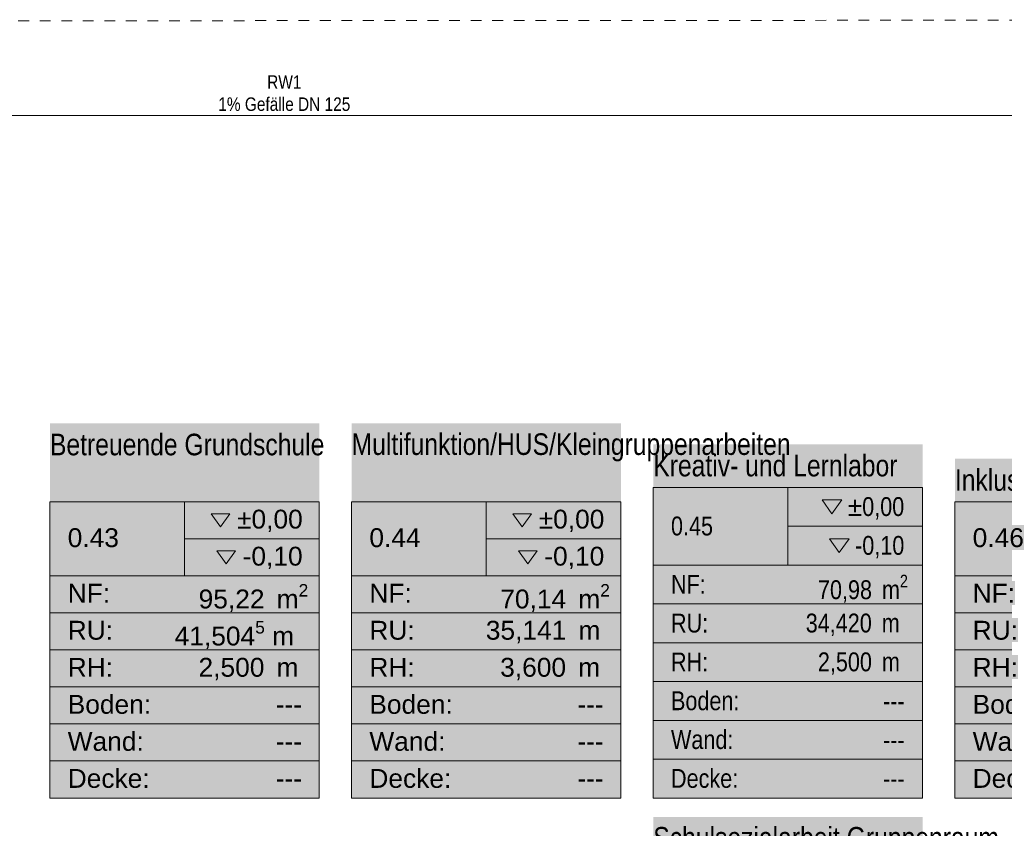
# Model space of a CAD drawing. Header units: metres. Extents: x -80 to 1923, y -189 to 69.
# Tile 117 of 149: x 952.34 to 961.48, y -2.99 to 4.51. Entities that reach past the tile are written whole.
import ezdxf
from ezdxf.enums import TextEntityAlignment as Align

# ---------------------------------------------------------------- set-up
doc = ezdxf.new("R2010")
doc.units = ezdxf.units.M
doc.header["$MEASUREMENT"] = 0
doc.linetypes.add('Strichlinie_ eng', pattern=[0.115, 0.075, -0.04])
for name, color, linetype in [('30 Dach', 7, 'Continuous'), ('70 Entwässerung_Regenwasser', 7, 'Continuous'), ('Neubau_80 Raum', 7, 'Continuous')]:
    doc.layers.add(name, color=color, linetype=linetype)
doc.styles.add('ERSTELLTER_STIL_1', font='ARIALN.TTF')
doc.styles.add('ERSTELLTER_STIL_2', font='ARIALN.TTF')
doc.styles.add('ERSTELLTER_STIL_3', font='arial.ttf')
doc.linetypes.add('Schmutzwasserleitung', pattern='A,0,[2,995_ARC_250 PAU_GR+SC_2607011.Shx,S=0.00784,R=0,X=0,Y=0],-0.987778,0', length=0.987778)

# ---------------------------------------------------------------- blocks, each defined once
blk = doc.blocks.new('Schulsozialarbeit Gruppenraum_0.18_65_1', base_point=(959.4714, -4.626))
at = {"layer": 'Neubau_80 Raum', "linetype": 'Continuous', "lineweight": 0, "true_color": 0x2a303f}
blk.add_hatch(color=169, dxfattribs=at).paths.add_polyline_path([(958.2214, -6.3648), (960.7214, -6.3648), (960.7214, -2.8872), (958.2214, -2.8872)])
at = {"layer": 'Neubau_80 Raum', "color": 7, "lineweight": 9, "style": 'ERSTELLTER_STIL_3'}
blk.add_attdef('stApartmentId', text='', height=0.175, dxfattribs=at).set_placement((957.0654, 7.3324), align=Align.MIDDLE_CENTER)
at = {"layer": 'Neubau_80 Raum', "color": 7, "lineweight": 9}
for tag, height, style, p in [('DUMMY_850', 0.2, 'ERSTELLTER_STIL_1', (960.5567, -2.9216)), ('ROOM_NAME', 0.2, 'ERSTELLTER_STIL_1', (958.2214, -2.9807)), ('ROOM_NUMBER', 0.175, 'ERSTELLTER_STIL_3', (958.3861, -3.861)), ('measuredNetAreaCode', 0.175, 'ERSTELLTER_STIL_3', (958.3861, -4.3767)), ('perimeterCode', 0.175, 'ERSTELLTER_STIL_3', (958.3861, -4.7204)), ('ceilingHeightCode', 0.175, 'ERSTELLTER_STIL_3', (958.3861, -5.0642)), ('measuredAreaCode', 0.175, 'ERSTELLTER_STIL_3', (958.3861, -5.4079)), ('DUMMY_851_0', 0.175, 'ERSTELLTER_STIL_3', (960.3169, -5.4079)), ('DUMMY_852', 0.175, 'ERSTELLTER_STIL_3', (958.3861, -5.7517)), ('DUMMY_851_1', 0.175, 'ERSTELLTER_STIL_3', (960.3169, -5.7517)), ('DUMMY_853', 0.175, 'ERSTELLTER_STIL_3', (958.3861, -6.0954)), ('DUMMY_851_2', 0.175, 'ERSTELLTER_STIL_3', (960.3169, -6.0954))]:
    blk.add_attdef(tag, text='', height=height, dxfattribs=dict(at, style=style)).set_placement(p, align=Align.TOP_LEFT)
blk = doc.blocks.new('Betreuende Grundschule_0.43_69_1', base_point=(953.8714, -0.9727))
at = {"layer": 'Neubau_80 Raum', "linetype": 'Continuous', "lineweight": 0, "true_color": 0x2a201c}
blk.add_hatch(color=250, dxfattribs=at).paths.add_polyline_path([(952.6214, -2.7115), (955.1214, -2.7115), (955.1214, 0.766), (952.6214, 0.766)])
at = {"layer": 'Neubau_80 Raum', "linetype": 'Continuous', "lineweight": 0, "true_color": 0x000000}
blk.add_hatch(color=18, dxfattribs=at).paths.add_polyline_path([(954.1711, -0.4164), (954.257, -0.5379), (954.343, -0.4164)])
at = {"layer": 'Neubau_80 Raum', "color": 7, "linetype": 'Continuous', "lineweight": 9}
for p, q in [((955.1214, 0.0385), (952.6214, 0.0385)), ((952.6214, 0.0385), (952.6214, -2.7115)), ((952.6214, 0.0385), (955.1214, 0.0385)), ((952.6214, -0.649), (952.6214, 0.0385)), ((953.8714, 0.0385), (953.8714, -0.649)), ((955.1214, -2.7115), (955.1214, 0.0385)), ((955.1214, 0.0385), (955.1214, -0.649)), ((953.8714, -0.3053), (955.1214, -0.3053)), ((955.1214, -0.649), (952.6214, -0.649)), ((952.6214, -0.649), (955.1214, -0.649)), ((952.6214, -0.9928), (952.6214, -0.649)), ((955.1214, -0.649), (955.1214, -0.9928)), ((955.1214, -0.9928), (952.6214, -0.9928)), ((952.6214, -0.9928), (955.1214, -0.9928)), ((952.6214, -1.3365), (952.6214, -0.9928)), ((955.1214, -0.9928), (955.1214, -1.3365)), ((955.1214, -1.3365), (952.6214, -1.3365)), ((952.6214, -1.3365), (955.1214, -1.3365)), ((952.6214, -1.6803), (952.6214, -1.3365)), ((955.1214, -1.3365), (955.1214, -1.6803)), ((955.1214, -1.6803), (952.6214, -1.6803)), ((952.6214, -1.6803), (955.1214, -1.6803)), ((952.6214, -2.024), (952.6214, -1.6803)), ((955.1214, -1.6803), (955.1214, -2.024)), ((955.1214, -2.024), (952.6214, -2.024)), ((952.6214, -2.024), (955.1214, -2.024)), ((952.6214, -2.3678), (952.6214, -2.024)), ((955.1214, -2.024), (955.1214, -2.3678)), ((955.1214, -2.3678), (952.6214, -2.3678)), ((952.6214, -2.3678), (955.1214, -2.3678)), ((952.6214, -2.7115), (952.6214, -2.3678)), ((955.1214, -2.3678), (955.1214, -2.7115)), ((952.6214, -2.7115), (955.1214, -2.7115)), ((955.1214, -2.7115), (952.6214, -2.7115))]:
    blk.add_line(p, q, dxfattribs=at)
at = {"layer": 'Neubau_80 Raum', "color": 7, "linetype": 'Continuous', "lineweight": 13, "flags": 128}
for points in [[(954.1193, -0.0726), (954.2052, -0.1942), (954.2912, -0.0726)], [(954.1711, -0.4164), (954.257, -0.5379), (954.343, -0.4164)]]:
    blk.add_lwpolyline(points, close=True, dxfattribs=at)
at = {"layer": 'Neubau_80 Raum', "color": 7, "lineweight": 9, "char_height": 0.175, "attachment_point": 1, "style": 'ERSTELLTER_STIL_3'}
for s, insert in [('\\A1;{\\pql;\\pt0,0.05;\\fArial|b0|i0|c0|p0;\\W1.000000;±0,00\\fArial|b0|i0|c0|p0;\\W1.000000;\\A1{\\H.66x;\\S^  ;}\\fArial|b0|i0|c0|p0;\\W1.000000;\\fArial|b0|i0|c0|p0;\\W1.000000;\\A1{\\H.66x;\\S^  ;}}', (954.3579, -0.0359)), ('\\A1;{\\pql;\\pt0,0.05;\\fArial|b0|i0|c0|p0;\\W1.000000;-0,10\\fArial|b0|i0|c0|p0;\\W1.000000;\\A1{\\H.66x;\\S^  ;}\\fArial|b0|i0|c0|p0;\\W1.000000;\\fArial|b0|i0|c0|p0;\\W1.000000;\\A1{\\H.66x;\\S^  ;}}', (954.4097, -0.3797)), ('\\A1;{\\pql;\\pt0,0.05;\\fArial|b0|i0|c0|p0;\\W1.000000;95,22\\fArial|b0|i0|c0|p0;\\W1.000000;\\A1{\\H.66x;\\S^  ;}\\fArial|b0|i0|c0|p0;\\W1.000000; m\\fArial|b0|i0|c0|p0;\\W1.000000;\\A1{\\H.66x;\\S2^  ;}}', (954.0014, -0.7259)), ('\\A1;{\\pql;\\pt0,0.05;\\fArial|b0|i0|c0|p0;\\W1.000000;41,504\\fArial|b0|i0|c0|p0;\\W1.000000;\\A1{\\H.66x;\\S5^  ;}\\fArial|b0|i0|c0|p0;\\W1.000000; m\\fArial|b0|i0|c0|p0;\\W1.000000;\\A1{\\H.66x;\\S^  ;}}', (953.7789, -1.0697)), ('\\A1;{\\pql;\\pt0,0.05;\\fArial|b0|i0|c0|p0;\\W1.000000;2,500\\fArial|b0|i0|c0|p0;\\W1.000000;\\A1{\\H.66x;\\S^  ;}\\fArial|b0|i0|c0|p0;\\W1.000000; m\\fArial|b0|i0|c0|p0;\\W1.000000;\\A1{\\H.66x;\\S^  ;}}', (954.0005, -1.4109))]:
    blk.add_mtext(s, dxfattribs=dict(at, insert=insert))
at = {"layer": 'Neubau_80 Raum', "color": 7, "lineweight": 9, "style": 'ERSTELLTER_STIL_3'}
blk.add_attdef('stApartmentId', text='', height=0.175, dxfattribs=at).set_placement((942.6273, 18.3386), align=Align.MIDDLE_CENTER)
at = {"layer": 'Neubau_80 Raum', "color": 7, "lineweight": 9}
for tag, height, style, p in [('DUMMY_850', 0.2, 'ERSTELLTER_STIL_1', (954.9567, 0.7317)), ('ROOM_NAME', 0.2, 'ERSTELLTER_STIL_1', (952.6214, 0.6691)), ('ROOM_NUMBER', 0.175, 'ERSTELLTER_STIL_3', (952.7861, -0.2078)), ('measuredNetAreaCode', 0.175, 'ERSTELLTER_STIL_3', (952.7861, -0.7234)), ('perimeterCode', 0.175, 'ERSTELLTER_STIL_3', (952.7861, -1.0672)), ('ceilingHeightCode', 0.175, 'ERSTELLTER_STIL_3', (952.7861, -1.4109)), ('measuredAreaCode', 0.175, 'ERSTELLTER_STIL_3', (952.7861, -1.7547)), ('DUMMY_851_0', 0.175, 'ERSTELLTER_STIL_3', (954.7169, -1.7547)), ('DUMMY_852', 0.175, 'ERSTELLTER_STIL_3', (952.7861, -2.0984)), ('DUMMY_851_1', 0.175, 'ERSTELLTER_STIL_3', (954.7169, -2.0984)), ('DUMMY_853', 0.175, 'ERSTELLTER_STIL_3', (952.7861, -2.4422)), ('DUMMY_851_2', 0.175, 'ERSTELLTER_STIL_3', (954.7169, -2.4422))]:
    blk.add_attdef(tag, text='', height=height, dxfattribs=dict(at, style=style)).set_placement(p, align=Align.TOP_LEFT)
blk = doc.blocks.new('Flur 7_0.42_70_1', base_point=(951.0714, -1.1375))
at = {"layer": 'Neubau_80 Raum', "color": 7, "lineweight": 9, "char_height": 0.175, "attachment_point": 1, "style": 'ERSTELLTER_STIL_3'}
for s, insert in [('\\A1;{\\pql;\\pt0,0.05;\\fArial|b0|i0|c0|p0;\\W1.000000;±0,00\\fArial|b0|i0|c0|p0;\\W1.000000;\\A1{\\H.66x;\\S^  ;}\\fArial|b0|i0|c0|p0;\\W1.000000;\\fArial|b0|i0|c0|p0;\\W1.000000;\\A1{\\H.66x;\\S^  ;}}', (951.5579, -0.0359)), ('\\A1;{\\pql;\\pt0,0.05;\\fArial|b0|i0|c0|p0;\\W1.000000;-0,10\\fArial|b0|i0|c0|p0;\\W1.000000;\\A1{\\H.66x;\\S^  ;}\\fArial|b0|i0|c0|p0;\\W1.000000;\\fArial|b0|i0|c0|p0;\\W1.000000;\\A1{\\H.66x;\\S^  ;}}', (951.6097, -0.3797))]:
    blk.add_mtext(s, dxfattribs=dict(at, insert=insert))
at = {"layer": 'Neubau_80 Raum', "color": 7, "lineweight": 9, "style": 'ERSTELLTER_STIL_3'}
blk.add_attdef('stApartmentId', text='', height=0.175, dxfattribs=at).set_placement((944.2993, 14.2444), align=Align.MIDDLE_CENTER)
at = {"layer": 'Neubau_80 Raum', "color": 7, "lineweight": 9}
for tag, height, style, p in [('DUMMY_850', 0.2, 'ERSTELLTER_STIL_1', (952.1567, 0.4022)), ('ROOM_NAME', 0.2, 'ERSTELLTER_STIL_1', (949.8214, 0.3397)), ('ROOM_NUMBER', 0.175, 'ERSTELLTER_STIL_3', (949.9861, -0.2078)), ('measuredNetAreaCode', 0.175, 'ERSTELLTER_STIL_3', (949.9861, -0.7234)), ('perimeterCode', 0.175, 'ERSTELLTER_STIL_3', (949.9861, -1.0672)), ('ceilingHeightCode', 0.175, 'ERSTELLTER_STIL_3', (949.9861, -1.4109)), ('measuredAreaCode', 0.175, 'ERSTELLTER_STIL_3', (949.9861, -1.7547)), ('DUMMY_851_0', 0.175, 'ERSTELLTER_STIL_3', (951.9169, -1.7547)), ('DUMMY_852', 0.175, 'ERSTELLTER_STIL_3', (949.9861, -2.0984)), ('DUMMY_851_1', 0.175, 'ERSTELLTER_STIL_3', (951.9169, -2.0984)), ('DUMMY_853', 0.175, 'ERSTELLTER_STIL_3', (949.9861, -2.4422)), ('DUMMY_851_2', 0.175, 'ERSTELLTER_STIL_3', (951.9169, -2.4422))]:
    blk.add_attdef(tag, text='', height=height, dxfattribs=dict(at, style=style)).set_placement(p, align=Align.TOP_LEFT)
blk = doc.blocks.new('Multifunktion_HUS_Kleingruppenarbeiten_0.44_71_1', base_point=(956.6714, -0.9727))
at = {"layer": 'Neubau_80 Raum', "linetype": 'Continuous', "lineweight": 0, "true_color": 0x2a201c}
blk.add_hatch(color=250, dxfattribs=at).paths.add_polyline_path([(955.4214, -2.7115), (957.9214, -2.7115), (957.9214, 0.766), (955.4214, 0.766)])
at = {"layer": 'Neubau_80 Raum', "linetype": 'Continuous', "lineweight": 0, "true_color": 0x000000}
blk.add_hatch(color=18, dxfattribs=at).paths.add_polyline_path([(956.9711, -0.4164), (957.057, -0.5379), (957.143, -0.4164)])
at = {"layer": 'Neubau_80 Raum', "color": 7, "linetype": 'Continuous', "lineweight": 9}
for p, q in [((957.9214, 0.0385), (955.4214, 0.0385)), ((955.4214, 0.0385), (955.4214, -2.7115)), ((955.4214, 0.0385), (957.9214, 0.0385)), ((955.4214, -0.649), (955.4214, 0.0385)), ((956.6714, 0.0385), (956.6714, -0.649)), ((957.9214, -2.7115), (957.9214, 0.0385)), ((957.9214, 0.0385), (957.9214, -0.649)), ((956.6714, -0.3053), (957.9214, -0.3053)), ((957.9214, -0.649), (955.4214, -0.649)), ((955.4214, -0.649), (957.9214, -0.649)), ((955.4214, -0.9928), (955.4214, -0.649)), ((957.9214, -0.649), (957.9214, -0.9928)), ((957.9214, -0.9928), (955.4214, -0.9928)), ((955.4214, -0.9928), (957.9214, -0.9928)), ((955.4214, -1.3365), (955.4214, -0.9928)), ((957.9214, -0.9928), (957.9214, -1.3365)), ((957.9214, -1.3365), (955.4214, -1.3365)), ((955.4214, -1.3365), (957.9214, -1.3365)), ((955.4214, -1.6803), (955.4214, -1.3365)), ((957.9214, -1.3365), (957.9214, -1.6803)), ((957.9214, -1.6803), (955.4214, -1.6803)), ((955.4214, -1.6803), (957.9214, -1.6803)), ((955.4214, -2.024), (955.4214, -1.6803)), ((957.9214, -1.6803), (957.9214, -2.024)), ((957.9214, -2.024), (955.4214, -2.024)), ((955.4214, -2.024), (957.9214, -2.024)), ((955.4214, -2.3678), (955.4214, -2.024)), ((957.9214, -2.024), (957.9214, -2.3678)), ((957.9214, -2.3678), (955.4214, -2.3678)), ((955.4214, -2.3678), (957.9214, -2.3678)), ((955.4214, -2.7115), (955.4214, -2.3678)), ((957.9214, -2.3678), (957.9214, -2.7115)), ((955.4214, -2.7115), (957.9214, -2.7115)), ((957.9214, -2.7115), (955.4214, -2.7115))]:
    blk.add_line(p, q, dxfattribs=at)
at = {"layer": 'Neubau_80 Raum', "color": 7, "linetype": 'Continuous', "lineweight": 13, "flags": 128}
for points in [[(956.9193, -0.0726), (957.0052, -0.1942), (957.0912, -0.0726)], [(956.9711, -0.4164), (957.057, -0.5379), (957.143, -0.4164)]]:
    blk.add_lwpolyline(points, close=True, dxfattribs=at)
at = {"layer": 'Neubau_80 Raum', "color": 7, "lineweight": 9, "char_height": 0.175, "attachment_point": 1, "style": 'ERSTELLTER_STIL_3'}
for s, insert in [('\\A1;{\\pql;\\pt0,0.05;\\fArial|b0|i0|c0|p0;\\W1.000000;±0,00\\fArial|b0|i0|c0|p0;\\W1.000000;\\A1{\\H.66x;\\S^  ;}\\fArial|b0|i0|c0|p0;\\W1.000000;\\fArial|b0|i0|c0|p0;\\W1.000000;\\A1{\\H.66x;\\S^  ;}}', (957.1579, -0.0359)), ('\\A1;{\\pql;\\pt0,0.05;\\fArial|b0|i0|c0|p0;\\W1.000000;-0,10\\fArial|b0|i0|c0|p0;\\W1.000000;\\A1{\\H.66x;\\S^  ;}\\fArial|b0|i0|c0|p0;\\W1.000000;\\fArial|b0|i0|c0|p0;\\W1.000000;\\A1{\\H.66x;\\S^  ;}}', (957.2097, -0.3797)), ('\\A1;{\\pql;\\pt0,0.05;\\fArial|b0|i0|c0|p0;\\W1.000000;70,14\\fArial|b0|i0|c0|p0;\\W1.000000;\\A1{\\H.66x;\\S^  ;}\\fArial|b0|i0|c0|p0;\\W1.000000; m\\fArial|b0|i0|c0|p0;\\W1.000000;\\A1{\\H.66x;\\S2^  ;}}', (956.8014, -0.7259)), ('\\A1;{\\pql;\\pt0,0.05;\\fArial|b0|i0|c0|p0;\\W1.000000;35,141\\fArial|b0|i0|c0|p0;\\W1.000000;\\A1{\\H.66x;\\S^  ;}\\fArial|b0|i0|c0|p0;\\W1.000000; m\\fArial|b0|i0|c0|p0;\\W1.000000;\\A1{\\H.66x;\\S^  ;}}', (956.667, -1.0672)), ('\\A1;{\\pql;\\pt0,0.05;\\fArial|b0|i0|c0|p0;\\W1.000000;3,600\\fArial|b0|i0|c0|p0;\\W1.000000;\\A1{\\H.66x;\\S^  ;}\\fArial|b0|i0|c0|p0;\\W1.000000; m\\fArial|b0|i0|c0|p0;\\W1.000000;\\A1{\\H.66x;\\S^  ;}}', (956.8005, -1.4109))]:
    blk.add_mtext(s, dxfattribs=dict(at, insert=insert))
at = {"layer": 'Neubau_80 Raum', "color": 7, "lineweight": 9, "style": 'ERSTELLTER_STIL_3'}
blk.add_attdef('stApartmentId', text='', height=0.175, dxfattribs=at).set_placement((930.9195, 5.6311), align=Align.MIDDLE_CENTER)
at = {"layer": 'Neubau_80 Raum', "color": 7, "lineweight": 9}
for tag, height, style, p in [('DUMMY_850', 0.2, 'ERSTELLTER_STIL_1', (957.7567, 0.7317)), ('ROOM_NAME', 0.2, 'ERSTELLTER_STIL_1', (955.4214, 0.6725)), ('ROOM_NUMBER', 0.175, 'ERSTELLTER_STIL_3', (955.5861, -0.2078)), ('measuredNetAreaCode', 0.175, 'ERSTELLTER_STIL_3', (955.5861, -0.7234)), ('perimeterCode', 0.175, 'ERSTELLTER_STIL_3', (955.5861, -1.0672)), ('ceilingHeightCode', 0.175, 'ERSTELLTER_STIL_3', (955.5861, -1.4109)), ('measuredAreaCode', 0.175, 'ERSTELLTER_STIL_3', (955.5861, -1.7547)), ('DUMMY_851_0', 0.175, 'ERSTELLTER_STIL_3', (957.5169, -1.7547)), ('DUMMY_852', 0.175, 'ERSTELLTER_STIL_3', (955.5861, -2.0984)), ('DUMMY_851_1', 0.175, 'ERSTELLTER_STIL_3', (957.5169, -2.0984)), ('DUMMY_853', 0.175, 'ERSTELLTER_STIL_3', (955.5861, -2.4422)), ('DUMMY_851_2', 0.175, 'ERSTELLTER_STIL_3', (957.5169, -2.4422))]:
    blk.add_attdef(tag, text='', height=height, dxfattribs=dict(at, style=style)).set_placement(p, align=Align.TOP_LEFT)
blk = doc.blocks.new('Kreativ- und Lernlabor_0.45_72_1', base_point=(949.2583, 3.8663))
at = {"layer": 'Neubau_80 Raum', "linetype": 'Continuous', "lineweight": 0, "true_color": 0x2a201c}
blk.add_hatch(color=250, dxfattribs=at).paths.add_polyline_path([(958.2214, -2.7115), (960.7214, -2.7115), (960.7214, 0.5723), (958.2214, 0.5723)])
at = {"layer": 'Neubau_80 Raum', "linetype": 'Continuous', "lineweight": 0, "true_color": 0x000000}
blk.add_hatch(color=18, dxfattribs=at).paths.add_polyline_path([(959.8584, -0.3059), (959.9485, -0.4333), (960.0386, -0.3059)])
at = {"layer": 'Neubau_80 Raum', "color": 7, "linetype": 'Continuous', "lineweight": 9}
for p, q in [((960.7214, 0.1708), (958.2214, 0.1708)), ((958.2214, 0.1708), (958.2214, -2.7115)), ((958.2214, 0.1708), (960.7214, 0.1708)), ((958.2214, -0.5498), (958.2214, 0.1708)), ((959.4714, 0.1708), (959.4714, -0.5498)), ((960.7214, -2.7115), (960.7214, 0.1708)), ((960.7214, 0.1708), (960.7214, -0.5498)), ((959.4714, -0.1895), (960.7214, -0.1895)), ((960.7214, -0.5498), (958.2214, -0.5498)), ((958.2214, -0.5498), (960.7214, -0.5498)), ((958.2214, -0.9101), (958.2214, -0.5498)), ((960.7214, -0.5498), (960.7214, -0.9101)), ((960.7214, -0.9101), (958.2214, -0.9101)), ((958.2214, -0.9101), (960.7214, -0.9101)), ((958.2214, -1.2704), (958.2214, -0.9101)), ((960.7214, -0.9101), (960.7214, -1.2704)), ((960.7214, -1.2704), (958.2214, -1.2704)), ((958.2214, -1.2704), (960.7214, -1.2704)), ((958.2214, -1.6307), (958.2214, -1.2704)), ((960.7214, -1.2704), (960.7214, -1.6307)), ((960.7214, -1.6307), (958.2214, -1.6307)), ((958.2214, -1.6307), (960.7214, -1.6307)), ((958.2214, -1.9909), (958.2214, -1.6307)), ((960.7214, -1.6307), (960.7214, -1.9909)), ((960.7214, -1.9909), (958.2214, -1.9909)), ((958.2214, -1.9909), (960.7214, -1.9909)), ((958.2214, -2.3512), (958.2214, -1.9909)), ((960.7214, -1.9909), (960.7214, -2.3512)), ((960.7214, -2.3512), (958.2214, -2.3512)), ((958.2214, -2.3512), (960.7214, -2.3512)), ((958.2214, -2.7115), (958.2214, -2.3512)), ((960.7214, -2.3512), (960.7214, -2.7115)), ((958.2214, -2.7115), (960.7214, -2.7115)), ((960.7214, -2.7115), (958.2214, -2.7115))]:
    blk.add_line(p, q, dxfattribs=at)
at = {"layer": 'Neubau_80 Raum', "color": 7, "linetype": 'Continuous', "lineweight": 13, "flags": 128}
for points in [[(959.7903, 0.0544), (959.8803, -0.073), (959.9704, 0.0544)], [(959.8584, -0.3059), (959.9485, -0.4333), (960.0386, -0.3059)]]:
    blk.add_lwpolyline(points, close=True, dxfattribs=at)
at = {"layer": 'Neubau_80 Raum', "color": 7, "lineweight": 9, "char_height": 0.175, "attachment_point": 1, "style": 'ERSTELLTER_STIL_2'}
for s, insert in [('\\A1;{\\pql;\\pt0,0.05;\\fArial Narrow|b0|i0|c0|p0;\\W1.000000;±0,00\\fArial Narrow|b0|i0|c0|p0;\\W1.000000;\\A1{\\H.66x;\\S^  ;}\\fArial Narrow|b0|i0|c0|p0;\\W1.000000;\\fArial Narrow|b0|i0|c0|p0;\\W1.000000;\\A1{\\H.66x;\\S^  ;}}', (960.0267, 0.0807)), ('\\A1;{\\pql;\\pt0,0.05;\\fArial Narrow|b0|i0|c0|p0;\\W1.000000;-0,10\\fArial Narrow|b0|i0|c0|p0;\\W1.000000;\\A1{\\H.66x;\\S^  ;}\\fArial Narrow|b0|i0|c0|p0;\\W1.000000;\\fArial Narrow|b0|i0|c0|p0;\\W1.000000;\\A1{\\H.66x;\\S^  ;}}', (960.0949, -0.2796)), ('\\A1;{\\pql;\\pt0,0.05;\\fArial Narrow|b0|i0|c0|p0;\\W1.000000;70,98\\fArial Narrow|b0|i0|c0|p0;\\W1.000000;\\A1{\\H.66x;\\S^  ;}\\fArial Narrow|b0|i0|c0|p0;\\W1.000000; m\\fArial Narrow|b0|i0|c0|p0;\\W1.000000;\\A1{\\H.66x;\\S2^  ;}}', (959.7502, -0.6398)), ('\\A1;{\\pql;\\pt0,0.05;\\fArial Narrow|b0|i0|c0|p0;\\W1.000000;34,420\\fArial Narrow|b0|i0|c0|p0;\\W1.000000;\\A1{\\H.66x;\\S^  ;}\\fArial Narrow|b0|i0|c0|p0;\\W1.000000; m\\fArial Narrow|b0|i0|c0|p0;\\W1.000000;\\A1{\\H.66x;\\S^  ;}}', (959.6368, -1.0001)), ('\\A1;{\\pql;\\pt0,0.05;\\fArial Narrow|b0|i0|c0|p0;\\W1.000000;2,500\\fArial Narrow|b0|i0|c0|p0;\\W1.000000;\\A1{\\H.66x;\\S^  ;}\\fArial Narrow|b0|i0|c0|p0;\\W1.000000; m\\fArial Narrow|b0|i0|c0|p0;\\W1.000000;\\A1{\\H.66x;\\S^  ;}}', (959.7494, -1.3604))]:
    blk.add_mtext(s, dxfattribs=dict(at, insert=insert))
at = {"layer": 'Neubau_80 Raum', "color": 7, "lineweight": 9, "style": 'ERSTELLTER_STIL_2'}
blk.add_attdef('stApartmentId', text='', height=0.175, dxfattribs=at).set_placement((930.2115, 1.1338), align=Align.MIDDLE_CENTER)
at = {"layer": 'Neubau_80 Raum', "color": 7, "lineweight": 9}
for tag, height, style, p in [('ROOM_NAME', 0.2, 'ERSTELLTER_STIL_1', (958.2214, 0.4737)), ('DUMMY_850', 0.2, 'ERSTELLTER_STIL_1', (960.5567, 0.5363)), ('ROOM_NUMBER', 0.175, 'ERSTELLTER_STIL_2', (958.3861, -0.0994)), ('measuredNetAreaCode', 0.175, 'ERSTELLTER_STIL_2', (958.3861, -0.6406)), ('perimeterCode', 0.175, 'ERSTELLTER_STIL_2', (958.3861, -1.0009)), ('ceilingHeightCode', 0.175, 'ERSTELLTER_STIL_2', (958.3861, -1.3612)), ('measuredAreaCode', 0.175, 'ERSTELLTER_STIL_2', (958.3861, -1.7215)), ('DUMMY_851_0', 0.175, 'ERSTELLTER_STIL_2', (960.3544, -1.7233)), ('DUMMY_852', 0.175, 'ERSTELLTER_STIL_2', (958.3861, -2.0817)), ('DUMMY_851_1', 0.175, 'ERSTELLTER_STIL_2', (960.3544, -2.0836)), ('DUMMY_853', 0.175, 'ERSTELLTER_STIL_2', (958.3861, -2.442)), ('DUMMY_851_2', 0.175, 'ERSTELLTER_STIL_2', (960.3544, -2.4439))]:
    blk.add_attdef(tag, text='', height=height, dxfattribs=dict(at, style=style)).set_placement(p, align=Align.TOP_LEFT)
blk = doc.blocks.new('Inklusives Lernen_0.46_73_1', base_point=(962.2714, -1.1375))
at = {"layer": 'Neubau_80 Raum', "linetype": 'Continuous', "lineweight": 0, "true_color": 0x2a201c}
blk.add_hatch(color=250, dxfattribs=at).paths.add_polyline_path([(961.0214, -2.7115), (963.5214, -2.7115), (963.5214, 0.4366), (961.0214, 0.4366)])
at = {"layer": 'Neubau_80 Raum', "color": 7, "linetype": 'Continuous', "lineweight": 9}
for p, q in [((963.5214, 0.0385), (961.0214, 0.0385)), ((961.0214, 0.0385), (961.0214, -2.7115)), ((961.0214, 0.0385), (963.5214, 0.0385)), ((961.0214, -0.649), (961.0214, 0.0385)), ((963.5214, -0.649), (961.0214, -0.649)), ((961.0214, -0.649), (963.5214, -0.649)), ((961.0214, -0.9928), (961.0214, -0.649)), ((963.5214, -0.9928), (961.0214, -0.9928)), ((961.0214, -0.9928), (963.5214, -0.9928)), ((961.0214, -1.3365), (961.0214, -0.9928)), ((963.5214, -1.3365), (961.0214, -1.3365)), ((961.0214, -1.3365), (963.5214, -1.3365)), ((961.0214, -1.6803), (961.0214, -1.3365)), ((963.5214, -1.6803), (961.0214, -1.6803)), ((961.0214, -1.6803), (963.5214, -1.6803)), ((961.0214, -2.024), (961.0214, -1.6803)), ((963.5214, -2.024), (961.0214, -2.024)), ((961.0214, -2.024), (963.5214, -2.024)), ((961.0214, -2.3678), (961.0214, -2.024)), ((963.5214, -2.3678), (961.0214, -2.3678)), ((961.0214, -2.3678), (963.5214, -2.3678)), ((961.0214, -2.7115), (961.0214, -2.3678)), ((961.0214, -2.7115), (963.5214, -2.7115)), ((963.5214, -2.7115), (961.0214, -2.7115))]:
    blk.add_line(p, q, dxfattribs=at)
at = {"layer": 'Neubau_80 Raum', "color": 7, "lineweight": 9}
for tag, height, style, p in [('DUMMY_850', 0.2, 'ERSTELLTER_STIL_1', (963.3567, 0.4022)), ('ROOM_NAME', 0.2, 'ERSTELLTER_STIL_1', (961.0214, 0.3397)), ('ROOM_NUMBER', 0.175, 'ERSTELLTER_STIL_3', (961.1861, -0.2078)), ('measuredNetAreaCode', 0.175, 'ERSTELLTER_STIL_3', (961.1861, -0.7234)), ('perimeterCode', 0.175, 'ERSTELLTER_STIL_3', (961.1861, -1.0672)), ('ceilingHeightCode', 0.175, 'ERSTELLTER_STIL_3', (961.1861, -1.4109)), ('measuredAreaCode', 0.175, 'ERSTELLTER_STIL_3', (961.1861, -1.7547)), ('DUMMY_851_0', 0.175, 'ERSTELLTER_STIL_3', (963.1169, -1.7547)), ('DUMMY_852', 0.175, 'ERSTELLTER_STIL_3', (961.1861, -2.0984)), ('DUMMY_851_1', 0.175, 'ERSTELLTER_STIL_3', (963.1169, -2.0984)), ('DUMMY_853', 0.175, 'ERSTELLTER_STIL_3', (961.1861, -2.4422)), ('DUMMY_851_2', 0.175, 'ERSTELLTER_STIL_3', (963.1169, -2.4422))]:
    blk.add_attdef(tag, text='', height=height, dxfattribs=dict(at, style=style)).set_placement(p, align=Align.TOP_LEFT)
at = {"layer": 'Neubau_80 Raum', "color": 7, "lineweight": 9, "style": 'ERSTELLTER_STIL_3'}
blk.add_attdef('stApartmentId', text='', height=0.175, dxfattribs=at).set_placement((937.0616, -1.6443), align=Align.MIDDLE_CENTER)

msp = doc.modelspace()

# ---------------------------------------------------------------- linework, layer by layer
at = {"layer": '30 Dach', "color": 7, "linetype": 'Strichlinie_ eng', "lineweight": 9}
msp.add_line((969.8271, 4.5119), (938.4197, 4.4934), dxfattribs=at)
at = {"layer": '70 Entwässerung_Regenwasser', "color": 140, "linetype": 'Schmutzwasserleitung', "lineweight": 18, "true_color": 0x00a8ff}
msp.add_line((940.1605, 3.6224), (969.1227, 3.6224), dxfattribs=at)

# ---------------------------------------------------------------- block references
at = {"layer": 'Neubau_80 Raum', "color": 7, "linetype": 'Continuous', "lineweight": 13}
ref = msp.add_blockref('Betreuende Grundschule_0.43_69_1', (953.8714, -0.9727), dxfattribs=at)
ref.add_attrib('ROOM_NAME', 'Betreuende Grundschule', dxfattribs={"color": 7, "lineweight": 9, "height": 0.2, "style": 'ERSTELLTER_STIL_1'}).set_placement((952.6214, 0.6691), align=Align.TOP_LEFT)
ref.add_attrib('ROOM_NUMBER', '0.43', dxfattribs={"color": 7, "lineweight": 9, "height": 0.175, "style": 'ERSTELLTER_STIL_3'}).set_placement((952.7861, -0.2078), align=Align.TOP_LEFT)
ref.add_attrib('measuredAreaCode', 'Boden: ', dxfattribs={"color": 7, "lineweight": 9, "height": 0.175, "style": 'ERSTELLTER_STIL_3'}).set_placement((952.7861, -1.7547), align=Align.TOP_LEFT)
ref.add_attrib('measuredNetAreaCode', 'NF: ', dxfattribs={"color": 7, "lineweight": 9, "height": 0.175, "style": 'ERSTELLTER_STIL_3'}).set_placement((952.7861, -0.7234), align=Align.TOP_LEFT)
ref.add_attrib('perimeterCode', 'RU: ', dxfattribs={"color": 7, "lineweight": 9, "height": 0.175, "style": 'ERSTELLTER_STIL_3'}).set_placement((952.7861, -1.0672), align=Align.TOP_LEFT)
ref.add_attrib('ceilingHeightCode', 'RH: ', dxfattribs={"color": 7, "lineweight": 9, "height": 0.175, "style": 'ERSTELLTER_STIL_3'}).set_placement((952.7861, -1.4109), align=Align.TOP_LEFT)
ref.add_attrib('DUMMY_851', '---', dxfattribs={"color": 7, "lineweight": 9, "height": 0.175, "style": 'ERSTELLTER_STIL_3'}).set_placement((954.7169, -1.7547), align=Align.TOP_LEFT)
ref.add_attrib('DUMMY_851_1', '---', dxfattribs={"color": 7, "lineweight": 9, "height": 0.175, "style": 'ERSTELLTER_STIL_3'}).set_placement((954.7169, -2.0984), align=Align.TOP_LEFT)
ref.add_attrib('DUMMY_851_2', '---', dxfattribs={"color": 7, "lineweight": 9, "height": 0.175, "style": 'ERSTELLTER_STIL_3'}).set_placement((954.7169, -2.4422), align=Align.TOP_LEFT)
ref.add_attrib('DUMMY_852', 'Wand: ', dxfattribs={"color": 7, "lineweight": 9, "height": 0.175, "style": 'ERSTELLTER_STIL_3'}).set_placement((952.7861, -2.0984), align=Align.TOP_LEFT)
ref.add_attrib('DUMMY_853', 'Decke: ', dxfattribs={"color": 7, "lineweight": 9, "height": 0.175, "style": 'ERSTELLTER_STIL_3'}).set_placement((952.7861, -2.4422), align=Align.TOP_LEFT)
msp.add_blockref('Flur 7_0.42_70_1', (951.0714, -1.1375), dxfattribs=at)
ref = msp.add_blockref('Schulsozialarbeit Gruppenraum_0.18_65_1', (959.4714, -4.626), dxfattribs=at)
ref.add_attrib('ROOM_NAME', 'Schulsozialarbeit Gruppenraum', dxfattribs={"color": 7, "lineweight": 9, "height": 0.2, "style": 'ERSTELLTER_STIL_1'}).set_placement((958.2214, -2.9807), align=Align.TOP_LEFT)
ref = msp.add_blockref('Multifunktion_HUS_Kleingruppenarbeiten_0.44_71_1', (956.6714, -0.9727), dxfattribs=at)
ref.add_attrib('ROOM_NAME', 'Multifunktion/HUS/Kleingruppenarbeiten', dxfattribs={"color": 7, "lineweight": 9, "height": 0.2, "style": 'ERSTELLTER_STIL_1'}).set_placement((955.4214, 0.6725), align=Align.TOP_LEFT)
ref.add_attrib('ROOM_NUMBER', '0.44', dxfattribs={"color": 7, "lineweight": 9, "height": 0.175, "style": 'ERSTELLTER_STIL_3'}).set_placement((955.5861, -0.2078), align=Align.TOP_LEFT)
ref.add_attrib('measuredAreaCode', 'Boden: ', dxfattribs={"color": 7, "lineweight": 9, "height": 0.175, "style": 'ERSTELLTER_STIL_3'}).set_placement((955.5861, -1.7547), align=Align.TOP_LEFT)
ref.add_attrib('measuredNetAreaCode', 'NF: ', dxfattribs={"color": 7, "lineweight": 9, "height": 0.175, "style": 'ERSTELLTER_STIL_3'}).set_placement((955.5861, -0.7234), align=Align.TOP_LEFT)
ref.add_attrib('perimeterCode', 'RU: ', dxfattribs={"color": 7, "lineweight": 9, "height": 0.175, "style": 'ERSTELLTER_STIL_3'}).set_placement((955.5861, -1.0672), align=Align.TOP_LEFT)
ref.add_attrib('ceilingHeightCode', 'RH: ', dxfattribs={"color": 7, "lineweight": 9, "height": 0.175, "style": 'ERSTELLTER_STIL_3'}).set_placement((955.5861, -1.4109), align=Align.TOP_LEFT)
ref.add_attrib('DUMMY_851', '---', dxfattribs={"color": 7, "lineweight": 9, "height": 0.175, "style": 'ERSTELLTER_STIL_3'}).set_placement((957.5169, -1.7547), align=Align.TOP_LEFT)
ref.add_attrib('DUMMY_851_1', '---', dxfattribs={"color": 7, "lineweight": 9, "height": 0.175, "style": 'ERSTELLTER_STIL_3'}).set_placement((957.5169, -2.0984), align=Align.TOP_LEFT)
ref.add_attrib('DUMMY_851_2', '---', dxfattribs={"color": 7, "lineweight": 9, "height": 0.175, "style": 'ERSTELLTER_STIL_3'}).set_placement((957.5169, -2.4422), align=Align.TOP_LEFT)
ref.add_attrib('DUMMY_852', 'Wand: ', dxfattribs={"color": 7, "lineweight": 9, "height": 0.175, "style": 'ERSTELLTER_STIL_3'}).set_placement((955.5861, -2.0984), align=Align.TOP_LEFT)
ref.add_attrib('DUMMY_853', 'Decke: ', dxfattribs={"color": 7, "lineweight": 9, "height": 0.175, "style": 'ERSTELLTER_STIL_3'}).set_placement((955.5861, -2.4422), align=Align.TOP_LEFT)
ref = msp.add_blockref('Kreativ- und Lernlabor_0.45_72_1', (949.2583, 3.8663), dxfattribs=at)
ref.add_attrib('ROOM_NAME', 'Kreativ- und Lernlabor', dxfattribs={"color": 7, "lineweight": 9, "height": 0.2, "style": 'ERSTELLTER_STIL_1'}).set_placement((958.2214, 0.4737), align=Align.TOP_LEFT)
ref.add_attrib('ROOM_NUMBER', '0.45', dxfattribs={"color": 7, "lineweight": 9, "height": 0.175, "style": 'ERSTELLTER_STIL_2'}).set_placement((958.3861, -0.0994), align=Align.TOP_LEFT)
ref.add_attrib('measuredAreaCode', 'Boden: ', dxfattribs={"color": 7, "lineweight": 9, "height": 0.175, "style": 'ERSTELLTER_STIL_2'}).set_placement((958.3861, -1.7215), align=Align.TOP_LEFT)
ref.add_attrib('measuredNetAreaCode', 'NF: ', dxfattribs={"color": 7, "lineweight": 9, "height": 0.175, "style": 'ERSTELLTER_STIL_2'}).set_placement((958.3861, -0.6406), align=Align.TOP_LEFT)
ref.add_attrib('perimeterCode', 'RU: ', dxfattribs={"color": 7, "lineweight": 9, "height": 0.175, "style": 'ERSTELLTER_STIL_2'}).set_placement((958.3861, -1.0009), align=Align.TOP_LEFT)
ref.add_attrib('ceilingHeightCode', 'RH: ', dxfattribs={"color": 7, "lineweight": 9, "height": 0.175, "style": 'ERSTELLTER_STIL_2'}).set_placement((958.3861, -1.3612), align=Align.TOP_LEFT)
ref.add_attrib('DUMMY_851', '---', dxfattribs={"color": 7, "lineweight": 9, "height": 0.175, "style": 'ERSTELLTER_STIL_2'}).set_placement((960.3544, -1.7233), align=Align.TOP_LEFT)
ref.add_attrib('DUMMY_851_1', '---', dxfattribs={"color": 7, "lineweight": 9, "height": 0.175, "style": 'ERSTELLTER_STIL_2'}).set_placement((960.3544, -2.0836), align=Align.TOP_LEFT)
ref.add_attrib('DUMMY_851_2', '---', dxfattribs={"color": 7, "lineweight": 9, "height": 0.175, "style": 'ERSTELLTER_STIL_2'}).set_placement((960.3544, -2.4439), align=Align.TOP_LEFT)
ref.add_attrib('DUMMY_852', 'Wand: ', dxfattribs={"color": 7, "lineweight": 9, "height": 0.175, "style": 'ERSTELLTER_STIL_2'}).set_placement((958.3861, -2.0817), align=Align.TOP_LEFT)
ref.add_attrib('DUMMY_853', 'Decke: ', dxfattribs={"color": 7, "lineweight": 9, "height": 0.175, "style": 'ERSTELLTER_STIL_2'}).set_placement((958.3861, -2.442), align=Align.TOP_LEFT)
ref = msp.add_blockref('Inklusives Lernen_0.46_73_1', (962.2714, -1.1375), dxfattribs=at)
ref.add_attrib('ROOM_NAME', 'Inklusives Lernen', dxfattribs={"color": 7, "lineweight": 9, "height": 0.2, "style": 'ERSTELLTER_STIL_1'}).set_placement((961.0214, 0.3397), align=Align.TOP_LEFT)
ref.add_attrib('ROOM_NUMBER', '0.46', dxfattribs={"color": 7, "lineweight": 9, "height": 0.175, "style": 'ERSTELLTER_STIL_3'}).set_placement((961.1861, -0.2078), align=Align.TOP_LEFT)
ref.add_attrib('measuredAreaCode', 'Boden: ', dxfattribs={"color": 7, "lineweight": 9, "height": 0.175, "style": 'ERSTELLTER_STIL_3'}).set_placement((961.1861, -1.7547), align=Align.TOP_LEFT)
ref.add_attrib('measuredNetAreaCode', 'NF: ', dxfattribs={"color": 7, "lineweight": 9, "height": 0.175, "style": 'ERSTELLTER_STIL_3'}).set_placement((961.1861, -0.7234), align=Align.TOP_LEFT)
ref.add_attrib('perimeterCode', 'RU: ', dxfattribs={"color": 7, "lineweight": 9, "height": 0.175, "style": 'ERSTELLTER_STIL_3'}).set_placement((961.1861, -1.0672), align=Align.TOP_LEFT)
ref.add_attrib('ceilingHeightCode', 'RH: ', dxfattribs={"color": 7, "lineweight": 9, "height": 0.175, "style": 'ERSTELLTER_STIL_3'}).set_placement((961.1861, -1.4109), align=Align.TOP_LEFT)
ref.add_attrib('DUMMY_852', 'Wand: ', dxfattribs={"color": 7, "lineweight": 9, "height": 0.175, "style": 'ERSTELLTER_STIL_3'}).set_placement((961.1861, -2.0984), align=Align.TOP_LEFT)
ref.add_attrib('DUMMY_853', 'Decke: ', dxfattribs={"color": 7, "lineweight": 9, "height": 0.175, "style": 'ERSTELLTER_STIL_3'}).set_placement((961.1861, -2.4422), align=Align.TOP_LEFT)

# ---------------------------------------------------------------- texts
at = {"layer": '70 Entwässerung_Regenwasser', "color": 140, "linetype": 'Continuous', "lineweight": 18, "true_color": 0x00a8ff, "insert": (954.7968, 3.9956), "char_height": 0.125, "attachment_point": 2, "line_spacing_factor": 0.984615, "style": 'ERSTELLTER_STIL_2'}
msp.add_mtext('\\A1;{\\pqc;\\fArial Narrow|b0|i0|c0|p0;\\W1.000000;RW1^I\\P\\pqc;\\fArial Narrow|b0|i0|c0|p0;\\W1.000000;1% Gefälle\\fArial Narrow|b0|i0|c0|p0;\\W1.000000; \\fArial Narrow|b0|i0|c0|p0;\\W1.000000;DN 125}', dxfattribs=at)

doc.saveas('drawing.dxf')
